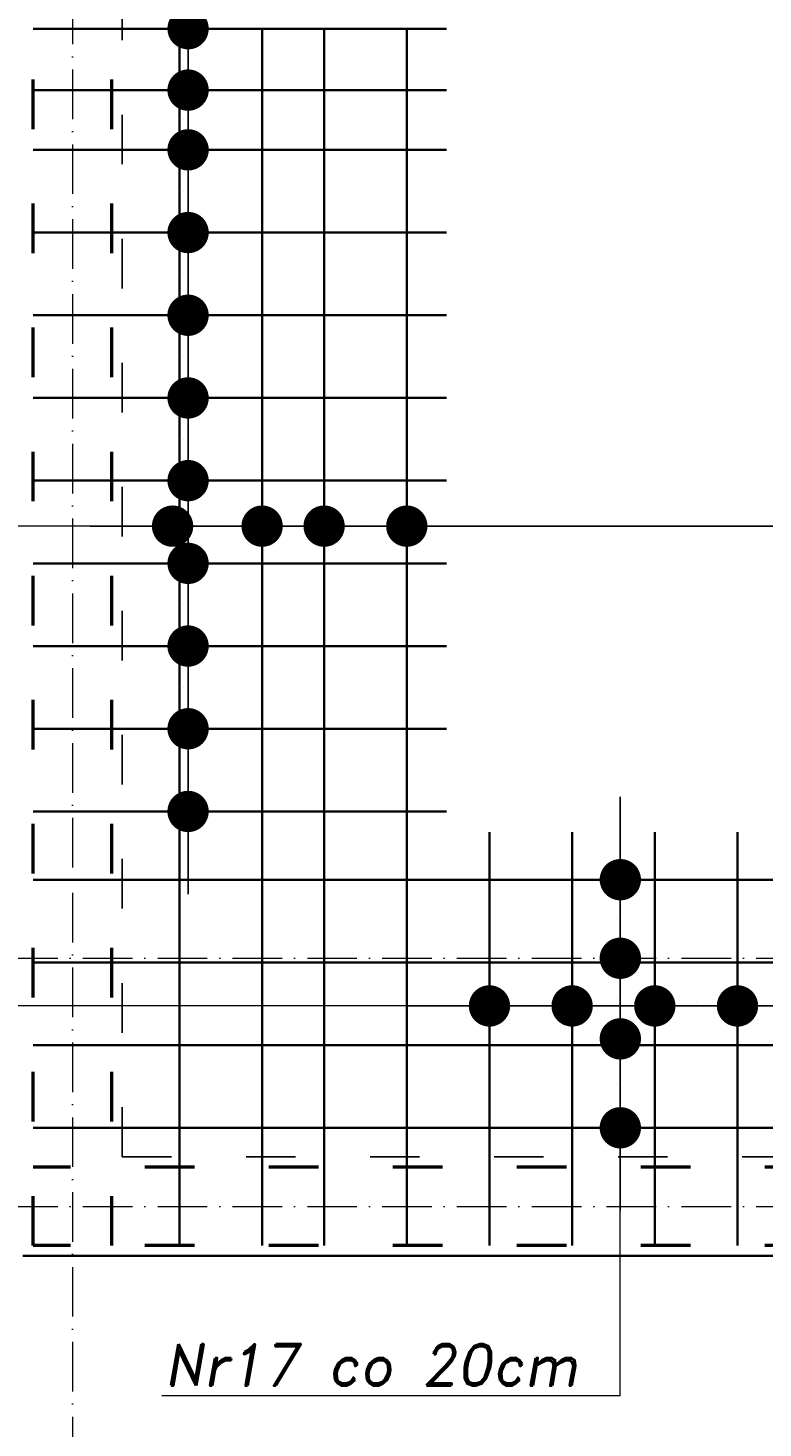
# Model space of a CAD drawing. Header units: millimetres. Extents: x 295948 to 312016, y 6878 to 18016.
# Tile 205 of 252: x 308978 to 309156, y 14011 to 14349. Entities that reach past the tile are written whole.
import ezdxf

# ---------------------------------------------------------------- set-up
doc = ezdxf.new("R2010")
doc.units = ezdxf.units.MM
doc.linetypes.add('ACAD_ISO03W100', pattern=[30, 12, -18])
doc.linetypes.add('ACAD_ISO10W100', pattern=[18, 12, -3, 0, -3])
for name, color, linetype, lineweight in [('konstrukcja', 3, 'Continuous', 35), ('konstrukcja wymiary', 1, 'Continuous', 13), ('opisy', 2, 'Continuous', 18), ('osie', 5, 'ACAD_ISO10W100', 13), ('zbrojenie', 4, 'Continuous', 50), ('zbrojenie płyty', 141, 'Continuous', 35)]:
    doc.layers.add(name, color=color, linetype=linetype, lineweight=lineweight)
doc.layers.add('przerywane', color=6, linetype='ACAD_ISO03W100')
doc.styles.add('KONSTRUKCJA', font='romand.shx', dxfattribs={"oblique": 10})
doc.styles.get("Standard").update_dxf_attribs({"font": 'romand.shx', "oblique": 10})
doc.dimstyles.new('150', dxfattribs={"dimtxt": 10, "dimasz": 7, "dimexe": 1.25, "dimexo": 0.625, "dimgap": 3, "dimtad": 1, "dimdec": 0, "dimrnd": 0.5, "dimtxsty": 'KONSTRUKCJA', "dimblk": 'ARCHTICK', "dimcen": 2.5, "dimadec": 0, "dimazin": 0, "dimtfac": 1, "dimtdec": 0, "dimtix": 1, "dimtmove": 0, "dimatfit": 3, "dimfxl": 4, "dimfxlon": 1, "dimarcsym": 0})
doc.dimstyles.new('kropki', dxfattribs={"dimtxt": 0.001, "dimasz": 10, "dimexe": 1.25, "dimexo": 0.625, "dimgap": 1, "dimtad": 1, "dimtxsty": 'Standard', "dimblk": 'DOT', "dimcen": 2.5, "dimadec": 0, "dimazin": 0, "dimtfac": 1, "dimtmove": 0, "dimatfit": 3, "dimfxl": 1, "dimfxlon": 1, "dimarcsym": 0})

# ---------------------------------------------------------------- blocks, each defined once
blk = doc.blocks.new('_ArchTick')
at = {"color": 0, "linetype": 'ByBlock', "lineweight": 13, "const_width": 0.15}
blk.add_lwpolyline([(-0.5, -0.5), (0.5, 0.5)], dxfattribs=at)
blk = doc.blocks.new('*D907')
at = {"layer": 'Defpoints', "color": 0, "transparency": 16777216}
for p in [(309000.63, 14353.22), (308886.63, 14052.22), (308976.63, 14052.22)]:
    blk.add_point(p, dxfattribs=at)
at = {"layer": 'konstrukcja wymiary', "color": 0, "lineweight": -2, "transparency": 16777216}
for p, q in [((308890.63, 14353.22), (308885.38, 14353.22)), ((308886.63, 14353.22), (308886.63, 14052.22)), ((308890.63, 14052.22), (308885.38, 14052.22))]:
    blk.add_line(p, q, dxfattribs=at)
at = {"layer": 'konstrukcja wymiary', "color": 0, "lineweight": -2, "transparency": 16777216, "xscale": 7, "yscale": 7, "zscale": 7}
for p, rotation in [((308886.63, 14353.22), 90), ((308886.63, 14052.22), 270)]:
    blk.add_blockref('_ArchTick', p, dxfattribs=dict(at, rotation=rotation))
at = {"layer": 'konstrukcja wymiary', "color": 0, "transparency": 16777216, "insert": (308878.63, 14202.72), "char_height": 10, "attachment_point": 5, "rotation": 90, "style": 'KONSTRUKCJA'}
blk.add_mtext('301', dxfattribs=at)
blk = doc.blocks.new('*D929')
at = {"layer": 'Defpoints', "color": 0, "transparency": 16777216}
for p in [(308976.63, 14052.22), (309620.63, 14052.22), (309620.63, 13992.22)]:
    blk.add_point(p, dxfattribs=at)
at = {"layer": 'konstrukcja wymiary', "color": 0, "lineweight": -2, "transparency": 16777216}
for p, q in [((308976.63, 13996.22), (308976.63, 13990.97)), ((309620.63, 13996.22), (309620.63, 13990.97)), ((308976.63, 13992.22), (309620.63, 13992.22))]:
    blk.add_line(p, q, dxfattribs=at)
at = {"layer": 'konstrukcja wymiary', "color": 0, "lineweight": -2, "transparency": 16777216, "xscale": 7, "yscale": 7, "zscale": 7, "rotation": 180}
blk.add_blockref('_ArchTick', (308976.63, 13992.22), dxfattribs=at)
at = {"layer": 'konstrukcja wymiary', "color": 0, "lineweight": -2, "transparency": 16777216, "xscale": 7, "yscale": 7, "zscale": 7}
blk.add_blockref('_ArchTick', (309620.63, 13992.22), dxfattribs=at)
at = {"layer": 'konstrukcja wymiary', "color": 0, "transparency": 16777216, "insert": (309298.63, 14000.22), "char_height": 10, "attachment_point": 5, "style": 'KONSTRUKCJA'}
blk.add_mtext('644', dxfattribs=at)
blk = doc.blocks.new('_Dot')
at = {"color": 0, "linetype": 'ByBlock', "lineweight": -2}
blk.add_line((-0.5, 0), (-1, 0), dxfattribs=at)
at = {"color": 0, "linetype": 'ByBlock', "const_width": 0.5}
blk.add_lwpolyline([(-0.25, 0, 1), (0.25, 0, 1)], format="xyb", close=True, dxfattribs=at)
blk = doc.blocks.new('*D1181')
at = {"layer": 'Defpoints', "color": 0, "transparency": 16777216}
for p in [(309034.52, 14399.72), (309016.61, 14349.02), (309034.52, 14349.02)]:
    blk.add_point(p, dxfattribs=at)
at = {"layer": 'konstrukcja wymiary', "color": 0, "lineweight": -2, "transparency": 16777216}
for p, q in [((309017.61, 14399.72), (309015.36, 14399.72)), ((309016.61, 14389.72), (309016.61, 14359.02)), ((309017.61, 14349.02), (309015.36, 14349.02))]:
    blk.add_line(p, q, dxfattribs=at)
at = {"layer": 'konstrukcja wymiary', "color": 0, "lineweight": -2, "transparency": 16777216, "xscale": 10, "yscale": 10, "zscale": 10}
for p, rotation in [((309016.61, 14399.72), 90), ((309016.61, 14349.02), 270)]:
    blk.add_blockref('_Dot', p, dxfattribs=dict(at, rotation=rotation))
at = {"layer": 'konstrukcja wymiary', "color": 0, "transparency": 16777216, "insert": (309015.61, 14374.37), "char_height": 0.001, "attachment_point": 5, "rotation": 90}
blk.add_mtext('50,7', dxfattribs=at)
blk = doc.blocks.new('*D1247')
at = {"layer": 'Defpoints', "color": 0, "transparency": 16777216}
for p in [(309034.52, 14349.02), (309016.61, 14334.17), (309034.52, 14334.17)]:
    blk.add_point(p, dxfattribs=at)
at = {"layer": 'konstrukcja wymiary', "color": 0, "lineweight": -2, "transparency": 16777216}
for p, q in [((309016.61, 14359.02), (309016.61, 14369.02)), ((309017.61, 14349.02), (309015.36, 14349.02)), ((309016.61, 14349.02), (309016.61, 14334.17)), ((309017.61, 14334.17), (309015.36, 14334.17)), ((309016.61, 14324.17), (309016.61, 14314.17))]:
    blk.add_line(p, q, dxfattribs=at)
at = {"layer": 'konstrukcja wymiary', "color": 0, "lineweight": -2, "transparency": 16777216, "xscale": 10, "yscale": 10, "zscale": 10}
for p, rotation in [((309016.61, 14349.02), 270), ((309016.61, 14334.17), 90)]:
    blk.add_blockref('_Dot', p, dxfattribs=dict(at, rotation=rotation))
at = {"layer": 'konstrukcja wymiary', "color": 0, "transparency": 16777216, "insert": (309015.61, 14341.6), "char_height": 0.001, "attachment_point": 5, "rotation": 90}
blk.add_mtext('14,85', dxfattribs=at)
blk = doc.blocks.new('*D1248')
at = {"layer": 'Defpoints', "color": 0, "transparency": 16777216}
for p in [(309034.52, 14334.17), (309016.61, 14319.72), (309034.52, 14319.72)]:
    blk.add_point(p, dxfattribs=at)
at = {"layer": 'konstrukcja wymiary', "color": 0, "lineweight": -2, "transparency": 16777216}
for p, q in [((309016.61, 14344.17), (309016.61, 14354.17)), ((309017.61, 14334.17), (309015.36, 14334.17)), ((309016.61, 14334.17), (309016.61, 14319.72)), ((309017.61, 14319.72), (309015.36, 14319.72)), ((309016.61, 14309.72), (309016.61, 14299.72))]:
    blk.add_line(p, q, dxfattribs=at)
at = {"layer": 'konstrukcja wymiary', "color": 0, "lineweight": -2, "transparency": 16777216, "xscale": 10, "yscale": 10, "zscale": 10}
for p, rotation in [((309016.61, 14334.17), 270), ((309016.61, 14319.72), 90)]:
    blk.add_blockref('_Dot', p, dxfattribs=dict(at, rotation=rotation))
at = {"layer": 'konstrukcja wymiary', "color": 0, "transparency": 16777216, "insert": (309015.61, 14326.95), "char_height": 0.001, "attachment_point": 5, "rotation": 90}
blk.add_mtext('14,45', dxfattribs=at)
blk = doc.blocks.new('*D1249')
at = {"layer": 'Defpoints', "color": 0, "transparency": 16777216}
for p in [(309034.52, 14319.72), (309016.61, 14299.72), (309034.52, 14299.72)]:
    blk.add_point(p, dxfattribs=at)
at = {"layer": 'konstrukcja wymiary', "color": 0, "lineweight": -2, "transparency": 16777216}
for p, q in [((309016.61, 14329.72), (309016.61, 14339.72)), ((309017.61, 14319.72), (309015.36, 14319.72)), ((309016.61, 14319.72), (309016.61, 14299.72)), ((309017.61, 14299.72), (309015.36, 14299.72)), ((309016.61, 14289.72), (309016.61, 14279.72))]:
    blk.add_line(p, q, dxfattribs=at)
at = {"layer": 'konstrukcja wymiary', "color": 0, "lineweight": -2, "transparency": 16777216, "xscale": 10, "yscale": 10, "zscale": 10}
for p, rotation in [((309016.61, 14319.72), 270), ((309016.61, 14299.72), 90)]:
    blk.add_blockref('_Dot', p, dxfattribs=dict(at, rotation=rotation))
at = {"layer": 'konstrukcja wymiary', "color": 0, "transparency": 16777216, "insert": (309015.61, 14309.72), "char_height": 0.001, "attachment_point": 5, "rotation": 90}
blk.add_mtext('20', dxfattribs=at)
blk = doc.blocks.new('*D1250')
at = {"layer": 'Defpoints', "color": 0, "transparency": 16777216}
for p in [(309034.52, 14299.72), (309016.61, 14279.72), (309034.52, 14279.72)]:
    blk.add_point(p, dxfattribs=at)
at = {"layer": 'konstrukcja wymiary', "color": 0, "lineweight": -2, "transparency": 16777216}
for p, q in [((309016.61, 14309.72), (309016.61, 14319.72)), ((309017.61, 14299.72), (309015.36, 14299.72)), ((309016.61, 14299.72), (309016.61, 14279.72)), ((309017.61, 14279.72), (309015.36, 14279.72)), ((309016.61, 14269.72), (309016.61, 14259.72))]:
    blk.add_line(p, q, dxfattribs=at)
at = {"layer": 'konstrukcja wymiary', "color": 0, "lineweight": -2, "transparency": 16777216, "xscale": 10, "yscale": 10, "zscale": 10}
for p, rotation in [((309016.61, 14299.72), 270), ((309016.61, 14279.72), 90)]:
    blk.add_blockref('_Dot', p, dxfattribs=dict(at, rotation=rotation))
at = {"layer": 'konstrukcja wymiary', "color": 0, "transparency": 16777216, "insert": (309015.61, 14289.72), "char_height": 0.001, "attachment_point": 5, "rotation": 90}
blk.add_mtext('20', dxfattribs=at)
blk = doc.blocks.new('*D1251')
at = {"layer": 'Defpoints', "color": 0, "transparency": 16777216}
for p in [(309034.52, 14279.72), (309016.61, 14259.72), (309034.52, 14259.72)]:
    blk.add_point(p, dxfattribs=at)
at = {"layer": 'konstrukcja wymiary', "color": 0, "lineweight": -2, "transparency": 16777216}
for p, q in [((309016.61, 14289.72), (309016.61, 14299.72)), ((309017.61, 14279.72), (309015.36, 14279.72)), ((309016.61, 14279.72), (309016.61, 14259.72)), ((309017.61, 14259.72), (309015.36, 14259.72)), ((309016.61, 14249.72), (309016.61, 14239.72))]:
    blk.add_line(p, q, dxfattribs=at)
at = {"layer": 'konstrukcja wymiary', "color": 0, "lineweight": -2, "transparency": 16777216, "xscale": 10, "yscale": 10, "zscale": 10}
for p, rotation in [((309016.61, 14279.72), 270), ((309016.61, 14259.72), 90)]:
    blk.add_blockref('_Dot', p, dxfattribs=dict(at, rotation=rotation))
at = {"layer": 'konstrukcja wymiary', "color": 0, "transparency": 16777216, "insert": (309015.61, 14269.72), "char_height": 0.001, "attachment_point": 5, "rotation": 90}
blk.add_mtext('20', dxfattribs=at)
blk = doc.blocks.new('*D1252')
at = {"layer": 'Defpoints', "color": 0, "transparency": 16777216}
for p in [(309034.52, 14259.72), (309016.61, 14239.72), (309034.52, 14239.72)]:
    blk.add_point(p, dxfattribs=at)
at = {"layer": 'konstrukcja wymiary', "color": 0, "lineweight": -2, "transparency": 16777216}
for p, q in [((309016.61, 14269.72), (309016.61, 14279.72)), ((309017.61, 14259.72), (309015.36, 14259.72)), ((309016.61, 14259.72), (309016.61, 14239.72)), ((309017.61, 14239.72), (309015.36, 14239.72)), ((309016.61, 14229.72), (309016.61, 14219.72))]:
    blk.add_line(p, q, dxfattribs=at)
at = {"layer": 'konstrukcja wymiary', "color": 0, "lineweight": -2, "transparency": 16777216, "xscale": 10, "yscale": 10, "zscale": 10}
for p, rotation in [((309016.61, 14259.72), 270), ((309016.61, 14239.72), 90)]:
    blk.add_blockref('_Dot', p, dxfattribs=dict(at, rotation=rotation))
at = {"layer": 'konstrukcja wymiary', "color": 0, "transparency": 16777216, "insert": (309015.61, 14249.72), "char_height": 0.001, "attachment_point": 5, "rotation": 90}
blk.add_mtext('20', dxfattribs=at)
blk = doc.blocks.new('*D1253')
at = {"layer": 'Defpoints', "color": 0, "transparency": 16777216}
for p in [(309034.52, 14239.72), (309016.61, 14219.72), (309034.52, 14219.72)]:
    blk.add_point(p, dxfattribs=at)
at = {"layer": 'konstrukcja wymiary', "color": 0, "lineweight": -2, "transparency": 16777216}
for p, q in [((309016.61, 14249.72), (309016.61, 14259.72)), ((309017.61, 14239.72), (309015.36, 14239.72)), ((309016.61, 14239.72), (309016.61, 14219.72)), ((309017.61, 14219.72), (309015.36, 14219.72)), ((309016.61, 14209.72), (309016.61, 14199.72))]:
    blk.add_line(p, q, dxfattribs=at)
at = {"layer": 'konstrukcja wymiary', "color": 0, "lineweight": -2, "transparency": 16777216, "xscale": 10, "yscale": 10, "zscale": 10}
for p, rotation in [((309016.61, 14239.72), 270), ((309016.61, 14219.72), 90)]:
    blk.add_blockref('_Dot', p, dxfattribs=dict(at, rotation=rotation))
at = {"layer": 'konstrukcja wymiary', "color": 0, "transparency": 16777216, "insert": (309015.61, 14229.72), "char_height": 0.001, "attachment_point": 5, "rotation": 90}
blk.add_mtext('20', dxfattribs=at)
blk = doc.blocks.new('*D1254')
at = {"layer": 'Defpoints', "color": 0, "transparency": 16777216}
for p in [(309034.52, 14219.72), (309016.61, 14199.72), (309034.52, 14199.72)]:
    blk.add_point(p, dxfattribs=at)
at = {"layer": 'konstrukcja wymiary', "color": 0, "lineweight": -2, "transparency": 16777216}
for p, q in [((309016.61, 14229.72), (309016.61, 14239.72)), ((309017.61, 14219.72), (309015.36, 14219.72)), ((309016.61, 14219.72), (309016.61, 14199.72)), ((309017.61, 14199.72), (309015.36, 14199.72)), ((309016.61, 14189.72), (309016.61, 14179.72))]:
    blk.add_line(p, q, dxfattribs=at)
at = {"layer": 'konstrukcja wymiary', "color": 0, "lineweight": -2, "transparency": 16777216, "xscale": 10, "yscale": 10, "zscale": 10}
for p, rotation in [((309016.61, 14219.72), 270), ((309016.61, 14199.72), 90)]:
    blk.add_blockref('_Dot', p, dxfattribs=dict(at, rotation=rotation))
at = {"layer": 'konstrukcja wymiary', "color": 0, "transparency": 16777216, "insert": (309015.61, 14209.72), "char_height": 0.001, "attachment_point": 5, "rotation": 90}
blk.add_mtext('20', dxfattribs=at)
blk = doc.blocks.new('*D1255')
at = {"layer": 'Defpoints', "color": 0, "transparency": 16777216}
for p in [(309034.52, 14199.72), (309016.61, 14179.72), (309034.52, 14179.72)]:
    blk.add_point(p, dxfattribs=at)
at = {"layer": 'konstrukcja wymiary', "color": 0, "lineweight": -2, "transparency": 16777216}
for p, q in [((309016.61, 14209.72), (309016.61, 14219.72)), ((309017.61, 14199.72), (309015.36, 14199.72)), ((309016.61, 14199.72), (309016.61, 14179.72)), ((309017.61, 14179.72), (309015.36, 14179.72)), ((309016.61, 14169.72), (309016.61, 14159.72))]:
    blk.add_line(p, q, dxfattribs=at)
at = {"layer": 'konstrukcja wymiary', "color": 0, "lineweight": -2, "transparency": 16777216, "xscale": 10, "yscale": 10, "zscale": 10}
for p, rotation in [((309016.61, 14199.72), 270), ((309016.61, 14179.72), 90)]:
    blk.add_blockref('_Dot', p, dxfattribs=dict(at, rotation=rotation))
at = {"layer": 'konstrukcja wymiary', "color": 0, "transparency": 16777216, "insert": (309015.61, 14189.72), "char_height": 0.001, "attachment_point": 5, "rotation": 90}
blk.add_mtext('20', dxfattribs=at)
blk = doc.blocks.new('*D1256')
at = {"layer": 'Defpoints', "color": 0, "transparency": 16777216}
for p in [(309034.52, 14179.72), (309016.61, 14159.72), (309034.52, 14159.72)]:
    blk.add_point(p, dxfattribs=at)
at = {"layer": 'konstrukcja wymiary', "color": 0, "lineweight": -2, "transparency": 16777216}
for p, q in [((309016.61, 14189.72), (309016.61, 14199.72)), ((309017.61, 14179.72), (309015.36, 14179.72)), ((309016.61, 14179.72), (309016.61, 14159.72)), ((309017.61, 14159.72), (309015.36, 14159.72)), ((309016.61, 14149.72), (309016.61, 14139.72))]:
    blk.add_line(p, q, dxfattribs=at)
at = {"layer": 'konstrukcja wymiary', "color": 0, "lineweight": -2, "transparency": 16777216, "xscale": 10, "yscale": 10, "zscale": 10}
for p, rotation in [((309016.61, 14179.72), 270), ((309016.61, 14159.72), 90)]:
    blk.add_blockref('_Dot', p, dxfattribs=dict(at, rotation=rotation))
at = {"layer": 'konstrukcja wymiary', "color": 0, "transparency": 16777216, "insert": (309015.61, 14169.72), "char_height": 0.001, "attachment_point": 5, "rotation": 90}
blk.add_mtext('20', dxfattribs=at)
blk = doc.blocks.new('*D1270')
at = {"layer": 'Defpoints', "color": 0, "transparency": 16777216}
for p in [(309129.52, 14143.22), (309121.18, 14124.22), (309129.52, 14124.22)]:
    blk.add_point(p, dxfattribs=at)
at = {"layer": 'konstrukcja wymiary', "color": 0, "lineweight": -2, "transparency": 16777216}
for p, q in [((309121.18, 14153.22), (309121.18, 14163.22)), ((309122.18, 14143.22), (309119.93, 14143.22)), ((309121.18, 14143.22), (309121.18, 14124.22)), ((309122.18, 14124.22), (309119.93, 14124.22)), ((309121.18, 14114.22), (309121.18, 14104.22))]:
    blk.add_line(p, q, dxfattribs=at)
at = {"layer": 'konstrukcja wymiary', "color": 0, "lineweight": -2, "transparency": 16777216, "xscale": 10, "yscale": 10, "zscale": 10}
for p, rotation in [((309121.18, 14143.22), 270), ((309121.18, 14124.22), 90)]:
    blk.add_blockref('_Dot', p, dxfattribs=dict(at, rotation=rotation))
at = {"layer": 'konstrukcja wymiary', "color": 0, "transparency": 16777216, "insert": (309120.18, 14133.72), "char_height": 0.001, "attachment_point": 5, "rotation": 90}
blk.add_mtext('19', dxfattribs=at)
blk = doc.blocks.new('*D1271')
at = {"layer": 'Defpoints', "color": 0, "transparency": 16777216}
for p in [(309129.52, 14124.22), (309121.18, 14104.72), (309129.52, 14104.72)]:
    blk.add_point(p, dxfattribs=at)
at = {"layer": 'konstrukcja wymiary', "color": 0, "lineweight": -2, "transparency": 16777216}
for p, q in [((309121.18, 14134.22), (309121.18, 14144.22)), ((309122.18, 14124.22), (309119.93, 14124.22)), ((309121.18, 14124.22), (309121.18, 14104.72)), ((309122.18, 14104.72), (309119.93, 14104.72)), ((309121.18, 14094.72), (309121.18, 14084.72))]:
    blk.add_line(p, q, dxfattribs=at)
at = {"layer": 'konstrukcja wymiary', "color": 0, "lineweight": -2, "transparency": 16777216, "xscale": 10, "yscale": 10, "zscale": 10}
for p, rotation in [((309121.18, 14124.22), 270), ((309121.18, 14104.72), 90)]:
    blk.add_blockref('_Dot', p, dxfattribs=dict(at, rotation=rotation))
at = {"layer": 'konstrukcja wymiary', "color": 0, "transparency": 16777216, "insert": (309120.18, 14114.47), "char_height": 0.001, "attachment_point": 5, "rotation": 90}
blk.add_mtext('19,5', dxfattribs=at)
blk = doc.blocks.new('*D1272')
at = {"layer": 'Defpoints', "color": 0, "transparency": 16777216}
for p in [(309129.52, 14104.72), (309121.18, 14083.22), (309129.52, 14083.22)]:
    blk.add_point(p, dxfattribs=at)
at = {"layer": 'konstrukcja wymiary', "color": 0, "lineweight": -2, "transparency": 16777216}
for p, q in [((309121.18, 14114.72), (309121.18, 14124.72)), ((309122.18, 14104.72), (309119.93, 14104.72)), ((309121.18, 14104.72), (309121.18, 14083.22)), ((309122.18, 14083.22), (309119.93, 14083.22)), ((309121.18, 14073.22), (309121.18, 14063.22))]:
    blk.add_line(p, q, dxfattribs=at)
at = {"layer": 'konstrukcja wymiary', "color": 0, "lineweight": -2, "transparency": 16777216, "xscale": 10, "yscale": 10, "zscale": 10}
for p, rotation in [((309121.18, 14104.72), 270), ((309121.18, 14083.22), 90)]:
    blk.add_blockref('_Dot', p, dxfattribs=dict(at, rotation=rotation))
at = {"layer": 'konstrukcja wymiary', "color": 0, "transparency": 16777216, "insert": (309120.18, 14093.97), "char_height": 0.001, "attachment_point": 5, "rotation": 90}
blk.add_mtext('21,5', dxfattribs=at)
blk = doc.blocks.new('*D1463')
at = {"layer": 'Defpoints', "color": 0, "transparency": 16777216}
for p in [(309109.52, 14112.69), (309089.52, 14103.22), (309109.52, 14103.22)]:
    blk.add_point(p, dxfattribs=at)
at = {"layer": 'konstrukcja wymiary', "color": 0, "lineweight": -2, "transparency": 16777216}
for p, q in [((309079.52, 14112.69), (309069.52, 14112.69)), ((309089.52, 14111.69), (309089.52, 14113.94)), ((309089.52, 14112.69), (309109.52, 14112.69)), ((309109.52, 14111.69), (309109.52, 14113.94)), ((309119.52, 14112.69), (309129.52, 14112.69))]:
    blk.add_line(p, q, dxfattribs=at)
at = {"layer": 'konstrukcja wymiary', "color": 0, "lineweight": -2, "transparency": 16777216, "xscale": 10, "yscale": 10, "zscale": 10}
blk.add_blockref('_Dot', (309089.52, 14112.69), dxfattribs=at)
at = {"layer": 'konstrukcja wymiary', "color": 0, "lineweight": -2, "transparency": 16777216, "xscale": 10, "yscale": 10, "zscale": 10, "rotation": 180}
blk.add_blockref('_Dot', (309109.52, 14112.69), dxfattribs=at)
at = {"layer": 'konstrukcja wymiary', "color": 0, "transparency": 16777216, "insert": (309099.52, 14113.69), "char_height": 0.001, "attachment_point": 5}
blk.add_mtext('20', dxfattribs=at)
blk = doc.blocks.new('*D1464')
at = {"layer": 'Defpoints', "color": 0, "transparency": 16777216}
for p in [(309129.52, 14112.69), (309109.52, 14103.22), (309129.52, 14103.22)]:
    blk.add_point(p, dxfattribs=at)
at = {"layer": 'konstrukcja wymiary', "color": 0, "lineweight": -2, "transparency": 16777216}
for p, q in [((309099.52, 14112.69), (309089.52, 14112.69)), ((309109.52, 14111.69), (309109.52, 14113.94)), ((309109.52, 14112.69), (309129.52, 14112.69)), ((309129.52, 14111.69), (309129.52, 14113.94)), ((309139.52, 14112.69), (309149.52, 14112.69))]:
    blk.add_line(p, q, dxfattribs=at)
at = {"layer": 'konstrukcja wymiary', "color": 0, "lineweight": -2, "transparency": 16777216, "xscale": 10, "yscale": 10, "zscale": 10}
blk.add_blockref('_Dot', (309109.52, 14112.69), dxfattribs=at)
at = {"layer": 'konstrukcja wymiary', "color": 0, "lineweight": -2, "transparency": 16777216, "xscale": 10, "yscale": 10, "zscale": 10, "rotation": 180}
blk.add_blockref('_Dot', (309129.52, 14112.69), dxfattribs=at)
at = {"layer": 'konstrukcja wymiary', "color": 0, "transparency": 16777216, "insert": (309119.52, 14113.69), "char_height": 0.001, "attachment_point": 5}
blk.add_mtext('20', dxfattribs=at)
blk = doc.blocks.new('*D1465')
at = {"layer": 'Defpoints', "color": 0, "transparency": 16777216}
for p in [(309149.52, 14112.69), (309129.52, 14103.22), (309149.52, 14103.22)]:
    blk.add_point(p, dxfattribs=at)
at = {"layer": 'konstrukcja wymiary', "color": 0, "lineweight": -2, "transparency": 16777216}
for p, q in [((309119.52, 14112.69), (309109.52, 14112.69)), ((309129.52, 14111.69), (309129.52, 14113.94)), ((309129.52, 14112.69), (309149.52, 14112.69)), ((309149.52, 14111.69), (309149.52, 14113.94)), ((309159.52, 14112.69), (309169.52, 14112.69))]:
    blk.add_line(p, q, dxfattribs=at)
at = {"layer": 'konstrukcja wymiary', "color": 0, "lineweight": -2, "transparency": 16777216, "xscale": 10, "yscale": 10, "zscale": 10}
blk.add_blockref('_Dot', (309129.52, 14112.69), dxfattribs=at)
at = {"layer": 'konstrukcja wymiary', "color": 0, "lineweight": -2, "transparency": 16777216, "xscale": 10, "yscale": 10, "zscale": 10, "rotation": 180}
blk.add_blockref('_Dot', (309149.52, 14112.69), dxfattribs=at)
at = {"layer": 'konstrukcja wymiary', "color": 0, "transparency": 16777216, "insert": (309139.52, 14113.69), "char_height": 0.001, "attachment_point": 5}
blk.add_mtext('20', dxfattribs=at)
blk = doc.blocks.new('*D1466')
at = {"layer": 'Defpoints', "color": 0, "transparency": 16777216}
for p in [(309169.52, 14112.69), (309149.52, 14103.22), (309169.52, 14103.22)]:
    blk.add_point(p, dxfattribs=at)
at = {"layer": 'konstrukcja wymiary', "color": 0, "lineweight": -2, "transparency": 16777216}
for p, q in [((309139.52, 14112.69), (309129.52, 14112.69)), ((309149.52, 14111.69), (309149.52, 14113.94)), ((309149.52, 14112.69), (309169.52, 14112.69)), ((309169.52, 14111.69), (309169.52, 14113.94)), ((309179.52, 14112.69), (309189.52, 14112.69))]:
    blk.add_line(p, q, dxfattribs=at)
at = {"layer": 'konstrukcja wymiary', "color": 0, "lineweight": -2, "transparency": 16777216, "xscale": 10, "yscale": 10, "zscale": 10}
blk.add_blockref('_Dot', (309149.52, 14112.69), dxfattribs=at)
at = {"layer": 'konstrukcja wymiary', "color": 0, "lineweight": -2, "transparency": 16777216, "xscale": 10, "yscale": 10, "zscale": 10, "rotation": 180}
blk.add_blockref('_Dot', (309169.52, 14112.69), dxfattribs=at)
at = {"layer": 'konstrukcja wymiary', "color": 0, "transparency": 16777216, "insert": (309159.52, 14113.69), "char_height": 0.001, "attachment_point": 5}
blk.add_mtext('20', dxfattribs=at)
blk = doc.blocks.new('*D1441')
at = {"layer": 'Defpoints', "color": 0, "transparency": 16777216}
for p in [(309189.52, 14112.69), (309169.52, 14103.22), (309189.52, 14103.22)]:
    blk.add_point(p, dxfattribs=at)
at = {"layer": 'konstrukcja wymiary', "color": 0, "lineweight": -2, "transparency": 16777216}
for p, q in [((309159.52, 14112.69), (309149.52, 14112.69)), ((309169.52, 14111.69), (309169.52, 14113.94)), ((309169.52, 14112.69), (309189.52, 14112.69)), ((309189.52, 14111.69), (309189.52, 14113.94)), ((309199.52, 14112.69), (309209.52, 14112.69))]:
    blk.add_line(p, q, dxfattribs=at)
at = {"layer": 'konstrukcja wymiary', "color": 0, "lineweight": -2, "transparency": 16777216, "xscale": 10, "yscale": 10, "zscale": 10}
blk.add_blockref('_Dot', (309169.52, 14112.69), dxfattribs=at)
at = {"layer": 'konstrukcja wymiary', "color": 0, "lineweight": -2, "transparency": 16777216, "xscale": 10, "yscale": 10, "zscale": 10, "rotation": 180}
blk.add_blockref('_Dot', (309189.52, 14112.69), dxfattribs=at)
at = {"layer": 'konstrukcja wymiary', "color": 0, "transparency": 16777216, "insert": (309179.52, 14113.69), "char_height": 0.001, "attachment_point": 5}
blk.add_mtext('20', dxfattribs=at)
blk = doc.blocks.new('*D1470')
at = {"layer": 'Defpoints', "color": 0, "transparency": 16777216}
for p in [(309012.86, 14238.37), (309034.52, 14239.72), (309034.52, 14228.72)]:
    blk.add_point(p, dxfattribs=at)
at = {"layer": 'konstrukcja wymiary', "color": 0, "lineweight": -2, "transparency": 16777216}
for p, q in [((309002.86, 14228.72), (308992.86, 14228.72)), ((309012.86, 14229.72), (309012.86, 14227.47)), ((309012.86, 14228.72), (309034.52, 14228.72)), ((309034.52, 14229.72), (309034.52, 14227.47)), ((309044.52, 14228.72), (309054.52, 14228.72))]:
    blk.add_line(p, q, dxfattribs=at)
at = {"layer": 'konstrukcja wymiary', "color": 0, "lineweight": -2, "transparency": 16777216, "xscale": 10, "yscale": 10, "zscale": 10}
blk.add_blockref('_Dot', (309012.86, 14228.72), dxfattribs=at)
at = {"layer": 'konstrukcja wymiary', "color": 0, "lineweight": -2, "transparency": 16777216, "xscale": 10, "yscale": 10, "zscale": 10, "rotation": 180}
blk.add_blockref('_Dot', (309034.52, 14228.72), dxfattribs=at)
at = {"layer": 'konstrukcja wymiary', "color": 0, "transparency": 16777216, "insert": (309023.69, 14229.72), "char_height": 0.001, "attachment_point": 5}
blk.add_mtext('21,65', dxfattribs=at)
blk = doc.blocks.new('*D1471')
at = {"layer": 'Defpoints', "color": 0, "transparency": 16777216}
for p in [(309034.52, 14239.72), (309049.52, 14228.72), (309049.52, 14219.72)]:
    blk.add_point(p, dxfattribs=at)
at = {"layer": 'konstrukcja wymiary', "color": 0, "lineweight": -2, "transparency": 16777216}
for p, q in [((309024.52, 14228.72), (309014.52, 14228.72)), ((309034.52, 14229.72), (309034.52, 14227.47)), ((309034.52, 14228.72), (309049.52, 14228.72)), ((309049.52, 14227.72), (309049.52, 14229.97)), ((309059.52, 14228.72), (309069.52, 14228.72))]:
    blk.add_line(p, q, dxfattribs=at)
at = {"layer": 'konstrukcja wymiary', "color": 0, "lineweight": -2, "transparency": 16777216, "xscale": 10, "yscale": 10, "zscale": 10}
blk.add_blockref('_Dot', (309034.52, 14228.72), dxfattribs=at)
at = {"layer": 'konstrukcja wymiary', "color": 0, "lineweight": -2, "transparency": 16777216, "xscale": 10, "yscale": 10, "zscale": 10, "rotation": 180}
blk.add_blockref('_Dot', (309049.52, 14228.72), dxfattribs=at)
at = {"layer": 'konstrukcja wymiary', "color": 0, "transparency": 16777216, "insert": (309042.02, 14229.72), "char_height": 0.001, "attachment_point": 5}
blk.add_mtext('15', dxfattribs=at)
blk = doc.blocks.new('*D1472')
at = {"layer": 'Defpoints', "color": 0, "transparency": 16777216}
for p in [(309069.52, 14228.72), (309049.52, 14219.72), (309069.52, 14219.72)]:
    blk.add_point(p, dxfattribs=at)
at = {"layer": 'konstrukcja wymiary', "color": 0, "lineweight": -2, "transparency": 16777216}
for p, q in [((309039.52, 14228.72), (309029.52, 14228.72)), ((309049.52, 14227.72), (309049.52, 14229.97)), ((309049.52, 14228.72), (309069.52, 14228.72)), ((309069.52, 14227.72), (309069.52, 14229.97)), ((309079.52, 14228.72), (309089.52, 14228.72))]:
    blk.add_line(p, q, dxfattribs=at)
at = {"layer": 'konstrukcja wymiary', "color": 0, "lineweight": -2, "transparency": 16777216, "xscale": 10, "yscale": 10, "zscale": 10}
blk.add_blockref('_Dot', (309049.52, 14228.72), dxfattribs=at)
at = {"layer": 'konstrukcja wymiary', "color": 0, "lineweight": -2, "transparency": 16777216, "xscale": 10, "yscale": 10, "zscale": 10, "rotation": 180}
blk.add_blockref('_Dot', (309069.52, 14228.72), dxfattribs=at)
at = {"layer": 'konstrukcja wymiary', "color": 0, "transparency": 16777216, "insert": (309059.52, 14229.72), "char_height": 0.001, "attachment_point": 5}
blk.add_mtext('20', dxfattribs=at)
blk = doc.blocks.new('*D1473')
at = {"layer": 'Defpoints', "color": 0, "transparency": 16777216}
for p in [(309469.13, 14228.72), (309469.13, 14223.22), (309069.52, 14219.72)]:
    blk.add_point(p, dxfattribs=at)
at = {"layer": 'konstrukcja wymiary', "color": 0, "lineweight": -2, "transparency": 16777216}
for p, q in [((309069.52, 14227.72), (309069.52, 14229.97)), ((309079.52, 14228.72), (309459.13, 14228.72)), ((309469.13, 14227.72), (309469.13, 14229.97))]:
    blk.add_line(p, q, dxfattribs=at)
at = {"layer": 'konstrukcja wymiary', "color": 0, "lineweight": -2, "transparency": 16777216, "xscale": 10, "yscale": 10, "zscale": 10, "rotation": 180}
blk.add_blockref('_Dot', (309069.52, 14228.72), dxfattribs=at)
at = {"layer": 'konstrukcja wymiary', "color": 0, "lineweight": -2, "transparency": 16777216, "xscale": 10, "yscale": 10, "zscale": 10}
blk.add_blockref('_Dot', (309469.13, 14228.72), dxfattribs=at)
at = {"layer": 'konstrukcja wymiary', "color": 0, "transparency": 16777216, "insert": (309269.32, 14229.72), "char_height": 0.001, "attachment_point": 5}
blk.add_mtext('399,61', dxfattribs=at)

msp = doc.modelspace()

# ---------------------------------------------------------------- linework, layer by layer
at = {"layer": 'konstrukcja'}
msp.add_line((309620.631, 14052.224), (308976.631, 14052.224), dxfattribs=at)
at = {"layer": 'konstrukcja wymiary'}
for p, q in [((309300.018, 14228.722), (308901.853, 14228.722)), ((309300.018, 14112.691), (308901.853, 14112.691)), ((309121.179, 14018.419), (309121.179, 14093.974)), ((309121.179, 14018.419), (309010.283, 14018.419))]:
    msp.add_line(p, q, dxfattribs=at)
at = {"layer": 'osie'}
for p, q in [((308988.631, 15606.148), (308988.631, 13976.332)), ((308773.963, 14124.224), (310778.683, 14124.224)), ((308773.963, 14064.224), (310778.683, 14064.224))]:
    msp.add_line(p, q, dxfattribs=at)
at = {"layer": 'przerywane'}
for q in [(309000.631, 14687.224), (309596.631, 14076.224)]:
    msp.add_line((309000.631, 14076.224), q, dxfattribs=at)
at = {"layer": 'zbrojenie', "linetype": 'ACAD_ISO03W100'}
for p, q in [((308979.131, 14054.724), (308979.131, 15288.724)), ((308998.131, 14054.724), (308998.131, 15288.724)), ((309618.131, 14073.724), (308979.131, 14073.724)), ((309618.131, 14054.724), (308979.131, 14054.724))]:
    msp.add_line(p, q, dxfattribs=at)
at = {"layer": 'zbrojenie płyty'}
for p, q in [((308979.131, 14349.022), (309079.131, 14349.022)), ((309014.51, 14349.022), (309014.51, 14054.724)), ((309034.518, 14349.022), (309034.518, 14054.724)), ((309049.518, 14349.022), (309049.518, 14054.724)), ((309069.518, 14349.022), (309069.518, 14054.724)), ((308979.131, 14334.173), (309079.131, 14334.173)), ((308979.131, 14319.724), (309079.131, 14319.724)), ((308979.131, 14299.724), (309079.131, 14299.724)), ((308979.131, 14279.724), (309079.131, 14279.724)), ((308979.131, 14259.724), (309079.131, 14259.724)), ((308979.131, 14239.724), (309079.131, 14239.724)), ((308979.131, 14219.724), (309079.131, 14219.724)), ((308979.131, 14199.724), (309079.131, 14199.724)), ((308979.131, 14179.724), (309079.131, 14179.724)), ((308979.131, 14159.724), (309079.131, 14159.724)), ((309089.518, 14154.724), (309089.518, 14054.724)), ((309109.518, 14154.724), (309109.518, 14054.724)), ((309129.518, 14154.724), (309129.518, 14054.724)), ((309149.518, 14154.724), (309149.518, 14054.724)), ((308979.131, 14143.224), (309618.131, 14143.224)), ((308979.131, 14123.224), (309618.131, 14123.224)), ((308979.131, 14103.224), (309618.131, 14103.224)), ((308979.131, 14083.224), (309618.131, 14083.224))]:
    msp.add_line(p, q, dxfattribs=at)

# ---------------------------------------------------------------- texts
at = {"layer": 'opisy', "insert": (309060.972, 14025.865), "char_height": 10, "width": 231.49388, "attachment_point": 5}
msp.add_mtext('Nr17 co 20cm', dxfattribs=at)

# ---------------------------------------------------------------- dimensions: what is measured, and where the dimension line sits
at = {"layer": 'konstrukcja wymiary'}
for base, p1, p2, dimstyle, picture, middle in [((309016.614, 14349.022), (309034.518, 14399.724), (309034.518, 14349.022), 'kropki', '*D1181', (309015.614, 14374.373)), ((309016.614, 14334.173), (309034.518, 14349.022), (309034.518, 14334.173), 'kropki', '*D1247', (309015.614, 14341.597)), ((308886.631, 14052.224), (309000.631, 14353.224), (308976.631, 14052.224), '150', '*D907', (308878.631, 14202.724)), ((309016.614, 14319.724), (309034.518, 14334.173), (309034.518, 14319.724), 'kropki', '*D1248', (309015.614, 14326.948)), ((309016.614, 14299.724), (309034.518, 14319.724), (309034.518, 14299.724), 'kropki', '*D1249', (309015.614, 14309.724)), ((309016.614, 14279.724), (309034.518, 14299.724), (309034.518, 14279.724), 'kropki', '*D1250', (309015.614, 14289.724)), ((309016.614, 14259.724), (309034.518, 14279.724), (309034.518, 14259.724), 'kropki', '*D1251', (309015.614, 14269.724)), ((309016.614, 14239.724), (309034.518, 14259.724), (309034.518, 14239.724), 'kropki', '*D1252', (309015.614, 14249.724)), ((309016.614, 14219.724), (309034.518, 14239.724), (309034.518, 14219.724), 'kropki', '*D1253', (309015.614, 14229.724)), ((309016.614, 14199.724), (309034.518, 14219.724), (309034.518, 14199.724), 'kropki', '*D1254', (309015.614, 14209.724)), ((309016.614, 14179.724), (309034.518, 14199.724), (309034.518, 14179.724), 'kropki', '*D1255', (309015.614, 14189.724)), ((309016.614, 14159.724), (309034.518, 14179.724), (309034.518, 14159.724), 'kropki', '*D1256', (309015.614, 14169.724)), ((309121.179, 14104.724), (309129.518, 14124.224), (309129.518, 14104.724), 'kropki', '*D1271', (309120.178, 14114.474)), ((309121.179, 14083.224), (309129.518, 14104.724), (309129.518, 14083.224), 'kropki', '*D1272', (309120.178, 14093.974))]:
    dim = msp.add_linear_dim(base=base, p1=p1, p2=p2, angle=90, dimstyle=dimstyle, override={"dimtmove": 1}, dxfattribs=at)
    dim.commit()
    dim.dimension.update_dxf_attribs({"geometry": picture, "text_midpoint": middle})
for base, p1, p2, dimstyle, picture, middle in [((309034.518, 14228.722), (309012.864, 14238.373), (309034.518, 14239.724), 'kropki', '*D1470', (309023.691, 14229.722)), ((309109.518, 14112.691), (309089.518, 14103.224), (309109.518, 14103.224), 'kropki', '*D1463', (309099.518, 14113.691)), ((309620.631, 13992.224), (308976.631, 14052.224), (309620.631, 14052.224), '150', '*D929', (309298.631, 14000.224))]:
    dim = msp.add_linear_dim(base=base, p1=p1, p2=p2, dimstyle=dimstyle, dxfattribs=at)
    dim.commit()
    dim.dimension.update_dxf_attribs({"geometry": picture, "text_midpoint": middle})
for base, p1, p2, picture, middle in [((309049.518, 14228.722), (309034.518, 14239.724), (309049.518, 14219.724), '*D1471', (309042.018, 14229.722)), ((309069.518, 14228.722), (309049.518, 14219.724), (309069.518, 14219.724), '*D1472', (309059.518, 14229.722)), ((309469.131, 14228.722), (309069.518, 14219.724), (309469.131, 14223.224), '*D1473', (309269.324, 14229.722)), ((309129.518, 14112.691), (309109.518, 14103.224), (309129.518, 14103.224), '*D1464', (309119.518, 14113.691)), ((309149.518, 14112.691), (309129.518, 14103.224), (309149.518, 14103.224), '*D1465', (309139.518, 14113.691)), ((309169.518, 14112.691), (309149.518, 14103.224), (309169.518, 14103.224), '*D1466', (309159.518, 14113.691)), ((309189.518, 14112.691), (309169.518, 14103.224), (309189.518, 14103.224), '*D1441', (309179.518, 14113.691))]:
    dim = msp.add_linear_dim(base=base, p1=p1, p2=p2, dimstyle='kropki', override={"dimtmove": 1}, dxfattribs=at)
    dim.commit()
    dim.dimension.update_dxf_attribs({"geometry": picture, "text_midpoint": middle})
dim = msp.add_linear_dim(base=(309121.179, 14124.224), p1=(309129.518, 14143.224), p2=(309129.518, 14124.224), angle=90, dimstyle='kropki', dxfattribs=at)
dim.commit()
dim.dimension.update_dxf_attribs({"geometry": '*D1270', "text_midpoint": (309120.178, 14133.724)})

doc.saveas('drawing.dxf')
